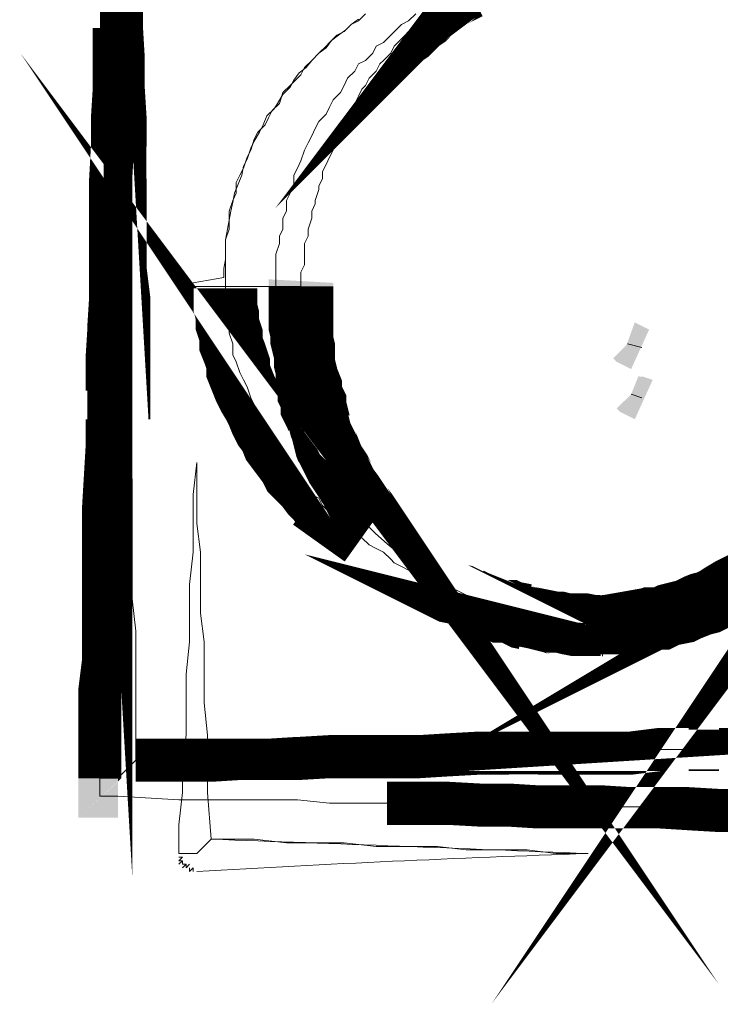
# Model space of a CAD drawing. Header units: millimetres. Extents: x -9409 to -3369, y -15007 to -6597.
# Tile 55 of 132: x -4479 to -4396, y -14634 to -14517. Entities that reach past the tile are written whole.
import ezdxf

# ---------------------------------------------------------------- set-up
doc = ezdxf.new("R2010")
doc.units = ezdxf.units.MM
doc.layers.add('PDF_A-TABELKA', color=7, linetype='Continuous')
doc.layers.add('SQ_TAB TEKST', color=8, linetype='Continuous', lineweight=0)

# ---------------------------------------------------------------- blocks, each defined once
blk = doc.blocks.new('tabelka')
at = {"layer": 'PDF_A-TABELKA', "lineweight": 0}
for points, format in [([(25580.76514899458, -27666.67535200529, 4.688814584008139, 4.688814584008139, 0), (25580.76514899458, -27670.5116548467, 5.115070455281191, 5.115070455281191, 0), (25580.76514899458, -27673.92170181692, 5.115070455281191, 5.115070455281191, 0), (25580.97827693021, -27677.54487672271, 5.115070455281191, 5.115070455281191, 0), (25580.97827693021, -27681.16805162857, 5.115070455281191, 5.115070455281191, 0), (25581.19140486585, -27684.57809859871, 5.115070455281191, 5.115070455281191, 0), (25581.19140486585, -27687.98814556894, 5.075571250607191, 5.075571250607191, 0), (25581.19140486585, -27691.82444841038, 5.115070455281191, 5.115070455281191, 0), (25581.19140486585, -27695.23449538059, 5.115070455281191, 5.115070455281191, 0), (25581.19140486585, -27699.07079822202, 5.115070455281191, 5.115070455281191, 0), (25581.19140486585, -27702.48084519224, 5.115070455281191, 5.115070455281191, 0), (25581.61766073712, -27705.8908921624, 5.115070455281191, 5.115070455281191, 0), (25581.61766073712, -27709.72719500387, 5.115070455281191, 5.115070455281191, 0), (25581.61766073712, -27713.13724197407, 5.115070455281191, 5.115070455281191, 0), (25581.61766073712, -27716.97354481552, 5.115070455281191, 5.115070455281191, 0), (25581.61766073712, -27720.38359178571, 4.688814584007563, 4.688814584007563, 0), (25581.61766073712, -27723.79363875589, 5.115070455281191, 5.115070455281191, 0), (25581.83078867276, -27727.41681366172, 5.115070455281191, 5.115070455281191, 0), (25582.04391660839, -27731.03998856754, 0, 0, 0), (25582.04391660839, -27734.45003553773, 0, 0, 0), (25582.04391660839, -27738.28633837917, 0, 0, 0), (25582.04391660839, -27741.69638534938, 0, 0, 0), (25582.25704454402, -27745.31956025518, 0, 0, 0), (25582.25704454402, -27748.94273516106, 0, 0, 0), (25582.47017247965, -27752.35278213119, 0, 0, 0), (25582.47017247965, -27755.97595703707, 0, 0, 0), (25582.47017247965, -27760.87789955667, 5.115070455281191, 5.115070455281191, 0), (25587.58524293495, -27760.87789955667, 5.115070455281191, 5.115070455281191, 0), (25590.99528990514, -27760.87789955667, 5.115070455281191, 5.115070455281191, 0), (25594.8315927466, -27760.87789955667, 4.688814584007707, 4.688814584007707, 0), (25598.24163971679, -27760.66477162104, 5.115070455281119, 5.115070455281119, 0), (25601.86481462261, -27760.66477162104, 5.115070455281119, 5.115070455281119, 0), (25605.48798952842, -27760.4516436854, 5.115070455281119, 5.115070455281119, 0), (25608.89803649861, -27760.4516436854, 5.115070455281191, 5.115070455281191, 0), (25612.30808346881, -27760.4516436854, 5.115070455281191, 5.115070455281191, 0), (25616.14438631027, -27760.4516436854, 5.115070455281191, 5.115070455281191, 0), (25619.55443328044, -27760.23851574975, 5.115070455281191, 5.115070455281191, 0), (25623.39073612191, -27760.02538781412, 5.115070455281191, 5.115070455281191, 0), (25626.80078309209, -27760.02538781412, 5.075571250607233, 5.075571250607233, 0), (25630.21083006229, -27760.02538781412, 5.115070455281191, 5.115070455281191, 0), (25633.8340049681, -27760.02538781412, 5.115070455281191, 5.115070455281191, 0), (25637.45717987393, -27760.02538781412, 5.115070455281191, 5.115070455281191, 0), (25641.29348271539, -27760.02538781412, 5.115070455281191, 5.115070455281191, 0), (25644.70352968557, -27759.59913194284, 5.115070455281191, 5.115070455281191, 0), (25648.1135766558, -27759.59913194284, 4.688814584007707, 4.688814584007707, 0), (25651.73675156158, -27759.59913194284, 5.115070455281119, 5.115070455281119, 0), (25655.3599264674, -27759.59913194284, 5.115070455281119, 5.115070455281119, 0)], "xyseb"), ([(25658.76997343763, -27759.59913194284, 5.115070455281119, 5.115070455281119, 0), (25662.60627627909, -27759.59913194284, 0, 0, 0), (25666.01632324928, -27759.3860040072, 0, 0, 0)], "xyseb"), ([(25578.20761376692, -27763.00917891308, 5.115070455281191, 5.115070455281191, 0), (25578.20761376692, -27759.59913194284, 5.115070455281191, 5.115070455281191, 0), (25578.20761376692, -27755.97595703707, 5.115070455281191, 5.115070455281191, 0), (25578.20761376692, -27752.35278213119, 5.075571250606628, 5.075571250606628, 0), (25578.63386963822, -27748.94273516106, 5.115070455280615, 5.115070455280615, 0), (25578.63386963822, -27745.31956025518, 5.115070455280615, 5.115070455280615, 0), (25578.63386963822, -27741.69638534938, 5.115070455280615, 5.115070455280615, 0), (25578.63386963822, -27738.28633837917, 5.115070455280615, 5.115070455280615, 0), (25578.63386963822, -27734.45003553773, 5.115070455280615, 5.115070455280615, 0), (25578.63386963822, -27731.03998856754, 5.115070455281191, 5.115070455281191, 0), (25578.84699757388, -27727.41681366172, 5.115070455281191, 5.115070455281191, 0), (25579.06012550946, -27723.79363875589, 5.115070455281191, 5.115070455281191, 0), (25579.06012550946, -27720.38359178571, 4.688814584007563, 4.688814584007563, 0), (25579.06012550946, -27716.97354481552, 5.115070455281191, 5.115070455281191, 0), (25579.06012550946, -27713.13724197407, 5.115070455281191, 5.115070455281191, 0), (25579.27325344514, -27709.72719500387, 5.115070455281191, 5.115070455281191, 0), (25579.27325344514, -27705.8908921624, 4.688814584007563, 4.688814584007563, 0), (25579.48638138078, -27702.48084519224, 5.115070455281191, 5.115070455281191, 0), (25579.48638138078, -27699.07079822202, 5.115070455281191, 5.115070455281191, 0), (25579.48638138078, -27695.23449538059, 5.115070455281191, 5.115070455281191, 0), (25579.48638138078, -27691.82444841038, 5.115070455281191, 5.115070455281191, 0), (25579.69950931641, -27687.98814556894, 5.115070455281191, 5.115070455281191, 0), (25579.69950931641, -27684.57809859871, 5.115070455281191, 5.115070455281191, 0), (25579.912637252, -27681.16805162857, 5.115070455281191, 5.115070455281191, 0), (25579.912637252, -27677.54487672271, 5.115070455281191, 5.115070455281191, 0), (25579.912637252, -27673.92170181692, 0, 0, 0), (25579.912637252, -27670.5116548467, 0, 0, 0), (25579.912637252, -27666.67535200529, 0, 0, 0)], "xyseb"), ([(25621.89884057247, -27669.01975929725, 7.815724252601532, 7.815724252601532, 0), (25621.04632882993, -27669.44601516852, 7.625096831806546, 7.625096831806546, 0), (25619.98068915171, -27670.08539897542, 7.625096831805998, 7.625096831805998, 0), (25619.34130534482, -27670.72478278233, 7.243841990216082, 7.243841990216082, 0), (25618.48879360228, -27671.36416658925, 7.43446941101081, 7.43446941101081, 0), (25617.84940979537, -27671.79042246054, 7.246349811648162, 7.246349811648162, 0), (25617.21002598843, -27672.42980626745, 7.43446941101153, 7.43446941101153, 0), (25616.57064218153, -27672.85606213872, 7.246349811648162, 7.246349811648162, 0), (25615.71813043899, -27673.7085738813, 7.672605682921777, 7.672605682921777, 0), (25615.07874663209, -27674.13482975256, 7.246349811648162, 7.246349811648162, 0), (25614.43936282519, -27674.77421355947, 0, 0, 0), (25613.79997901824, -27675.626725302, 0, 0, 0), (25613.16059521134, -27676.26610910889, 0, 0, 0), (25612.52121140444, -27676.90549291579, 0, 0, 0), (25611.88182759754, -27677.54487672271, 0, 0, 0), (25611.45557172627, -27678.39738846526, 0, 0, 0), (25611.029315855, -27679.03677227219, 0, 0, 0), (25610.38993204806, -27679.88928401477, 0, 0, 0), (25609.96367617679, -27680.52866782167, 0, 0, 0), (25609.53742030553, -27681.3811795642, 0, 0, 0), (25608.89803649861, -27682.23369130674, 0, 0, 0), (25608.47178062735, -27682.65994717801, 0, 0, 0), (25608.04552475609, -27683.51245892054, 0, 0, 0), (25607.61926888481, -27684.36497066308, 0, 0, 0), (25607.1930130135, -27685.21748240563, 0, 0, 0), (25606.76675714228, -27685.85686621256, 0, 0, 0), (25606.34050127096, -27686.70937795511, 0, 0, 0), (25605.91424539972, -27687.56188969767, 0, 0, 0), (25605.70111746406, -27688.41440144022, 0, 0, 0), (25605.48798952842, -27689.26691318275, 0, 0, 0), (25605.06173365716, -27690.11942492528, 0, 0, 0), (25604.84860572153, -27690.75880873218, 0, 0, 0), (25604.42234985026, -27691.61132047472, 0, 0, 0), (25604.42234985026, -27692.46383221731, 0, 0, 0), (25603.99609397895, -27693.31634395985, 0, 0, 0), (25603.78296604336, -27694.16885570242, 0, 0, 0), (25603.56983810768, -27695.02136744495, 0, 0, 0), (25603.35671017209, -27695.66075125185, 0, 0, 0), (25603.14358223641, -27696.72639093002, 0, 0, 0), (25603.14358223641, -27697.57890267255, 0, 0, 0), (25602.93045430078, -27698.43141441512, 0, 0, 0), (25602.71732636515, -27699.28392615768, 0, 0, 0), (25602.5041984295, -27700.13643790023, 0, 0, 0), (25602.5041984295, -27701.20207757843, 0, 0, 0), (25602.29107049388, -27702.05458932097, 0, 0, 0), (25602.29107049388, -27702.9071010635, 0, 0, 0), (25598.45476765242, -27702.9071010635, 0, 0, 0)], "xyseb"), ([(25674.54144067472, -27705.03838041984, -0.4172873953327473), (25636.6046681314, -27744.68017644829, -0.4142135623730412), (25599.09415145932, -27705.03838041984), (25599.09415145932, -27704.1858686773), (25599.09415145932, -27702.9071010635), (25599.09415145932, -27702.05458932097), (25599.09415145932, -27700.77582170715), (25599.52040733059, -27699.49705409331), (25599.52040733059, -27698.64454235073), (25599.94666320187, -27697.79203060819), (25599.94666320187, -27696.51326299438), (25600.37291907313, -27695.66075125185), (25600.37291907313, -27694.38198363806), (25600.79917494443, -27693.52947189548), (25601.22543081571, -27692.67696015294), (25601.22543081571, -27691.39819253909), (25601.65168668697, -27690.54568079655), (25602.07794255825, -27689.69316905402), (25602.5041984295, -27688.41440144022), (25602.93045430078, -27687.56188969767), (25603.35671017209, -27686.70937795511), (25603.78296604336, -27685.85686621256), (25604.20922191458, -27685.00435447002), (25605.06173365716, -27684.15184272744), (25605.48798952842, -27683.2993309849), (25605.91424539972, -27682.44681924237), (25606.76675714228, -27681.59430749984), (25607.1930130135, -27680.74179575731), (25607.61926888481, -27679.88928401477), (25608.47178062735, -27679.03677227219), (25608.89803649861, -27678.18426052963), (25609.7505482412, -27677.75800465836), (25610.60305998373, -27676.90549291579), (25611.029315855, -27676.05298117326), (25611.88182759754, -27675.626725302), (25612.73433934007, -27674.77421355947), (25613.5868510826, -27673.92170181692), (25614.01310695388, -27673.49544594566), (25614.86561869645, -27673.06919007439), (25615.71813043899, -27672.21667833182)], "xyb"), ([(25639.16220335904, -27741.05700154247, 7.672605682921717, 7.672605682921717, 0), (25639.80158716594, -27744.68017644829, 7.246349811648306, 7.246349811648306, 0), (25640.86722684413, -27744.68017644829, 7.246349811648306, 7.246349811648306, 0), (25641.93286652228, -27744.46704851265, 7.434469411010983, 7.434469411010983, 0), (25642.78537826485, -27744.46704851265, 7.625096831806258, 7.625096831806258, 0), (25643.85101794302, -27744.04079264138, 7.434469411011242, 7.434469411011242, 0), (25644.9166576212, -27744.04079264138, 7.434469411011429, 7.434469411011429, 0), (25645.76916936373, -27743.61453677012, 7.434469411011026, 7.434469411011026, 0), (25646.62168110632, -27743.40140883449, 7.535210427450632, 7.535210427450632, 0), (25647.68732078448, -27743.18828089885, 7.434469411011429, 7.434469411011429, 0), (25648.53983252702, -27742.76202502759, 7.535210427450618, 7.535210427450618, 0), (25649.60547220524, -27742.33576915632, 7.535210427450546, 7.535210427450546, 0), (25650.45798394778, -27742.12264122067, 7.535210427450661, 7.535210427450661, 0), (25651.31049569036, -27741.69638534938, 7.535210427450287, 7.535210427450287, 0), (25651.94987949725, -27741.27012947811, 7.535210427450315, 7.535210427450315, 0), (25653.01551917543, -27740.6307456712, 7.535210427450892, 7.535210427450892, 0), (25653.86803091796, -27740.20448979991, 7.535210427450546, 7.535210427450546, 0), (25654.7205426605, -27739.77823392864, 7.535210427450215, 7.535210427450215, 0), (25655.3599264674, -27739.35197805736, 7.625096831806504, 7.625096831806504, 0), (25656.21243820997, -27738.71259425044, 7.434469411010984, 7.434469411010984, 0)], "xyseb"), ([(25662.39314834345, -27733.1712679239, 7.672605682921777, 7.672605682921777, 0), (25663.03253215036, -27732.31875618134, 0, 0, 0), (25663.45878802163, -27731.67937237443, 0, 0, 0)], "xyseb"), ([(25602.07794255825, -27704.61212454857, 7.672605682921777, 7.672605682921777, 0), (25602.07794255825, -27705.67776422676, 7.672605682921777, 7.672605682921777, 0), (25602.07794255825, -27706.53027596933, 7.672605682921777, 7.672605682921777, 0), (25602.07794255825, -27707.59591564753, 7.672605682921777, 7.672605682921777, 0), (25602.07794255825, -27708.44842739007, 7.672605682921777, 7.672605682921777, 0), (25602.07794255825, -27709.3009391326, 7.672605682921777, 7.672605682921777, 0), (25602.07794255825, -27710.15345087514, 7.246349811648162, 7.246349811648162, 0), (25602.29107049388, -27711.00596261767, 7.672605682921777, 7.672605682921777, 0), (25602.29107049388, -27711.85847436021, 7.246349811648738, 7.246349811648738, 0), (25602.5041984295, -27712.71098610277, 7.246349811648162, 7.246349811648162, 0), (25602.5041984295, -27713.77662578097, 7.243841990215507, 7.243841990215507, 0), (25602.71732636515, -27714.62913752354, 7.246349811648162, 7.246349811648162, 0), (25602.71732636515, -27715.48164926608, 7.625096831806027, 7.625096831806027, 0), (25603.14358223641, -27716.54728894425, 7.625096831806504, 7.625096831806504, 0), (25603.14358223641, -27717.39980068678, 7.625096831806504, 7.625096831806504, 0), (25603.56983810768, -27718.25231242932, 7.815724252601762, 7.815724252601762, 0), (25603.56983810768, -27719.10482417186, 7.625096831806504, 7.625096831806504, 0), (25603.99609397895, -27719.95733591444, 7.535210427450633, 7.535210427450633, 0), (25604.20922191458, -27720.80984765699, 7.243841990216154, 7.243841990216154, 0), (25604.42234985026, -27721.66235939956, 7.053214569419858, 7.053214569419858, 0), (25604.84860572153, -27722.51487114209, 7.535210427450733, 7.535210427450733, 0), (25605.06173365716, -27723.36738288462, 7.625096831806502, 7.625096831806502, 0), (25605.48798952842, -27724.43302256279, 7.233802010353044, 7.233802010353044, 0), (25605.91424539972, -27725.07240636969, 7.625096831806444, 7.625096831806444, 0), (25606.34050127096, -27725.92491811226, 7.625096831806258, 7.625096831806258, 0), (25606.76675714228, -27726.77742985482, 7.434469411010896, 7.434469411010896, 0), (25607.1930130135, -27727.41681366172, 7.246349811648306, 7.246349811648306, 0), (25607.61926888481, -27728.26932540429, 7.243841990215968, 7.243841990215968, 0), (25608.25865269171, -27729.12183714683, 7.246349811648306, 7.246349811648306, 0), (25608.68490856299, -27729.76122095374, 7.672605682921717, 7.672605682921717, 0), (25609.11116443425, -27730.61373269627, 7.672605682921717, 7.672605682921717, 0), (25609.7505482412, -27731.4662444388, 7.672605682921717, 7.672605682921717, 0), (25610.17680411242, -27732.10562824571, 0, 0, 0), (25610.81618791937, -27732.95813998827, 0, 0, 0), (25611.45557172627, -27733.59752379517, 0, 0, 0), (25612.09495553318, -27734.45003553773, 0, 0, 0), (25612.73433934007, -27735.08941934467, 0, 0, 0), (25613.5868510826, -27735.51567521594, 0, 0, 0), (25614.01310695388, -27736.36818695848, 0, 0, 0), (25614.86561869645, -27737.00757076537, 0, 0, 0), (25615.50500250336, -27737.43382663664, 0, 0, 0), (25616.3575142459, -27738.28633837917, 0, 0, 0), (25616.9968980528, -27738.71259425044, 0, 0, 0), (25617.84940979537, -27739.35197805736, 0, 0, 0), (25618.7019215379, -27739.77823392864, 0, 0, 0), (25619.76756121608, -27740.20448979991, 0, 0, 0), (25620.40694502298, -27740.84387360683, 0, 0, 0), (25621.25945676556, -27741.27012947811, 0, 0, 0), (25622.11196850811, -27741.69638534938, 0, 0, 0), (25623.17760818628, -27742.12264122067, 0, 0, 0), (25624.03011992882, -27742.33576915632, 0, 0, 0), (25624.88263167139, -27742.76202502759, 0, 0, 0), (25625.73514341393, -27743.18828089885, 0, 0, 0), (25626.80078309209, -27743.18828089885, 0, 0, 0), (25627.65329483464, -27743.61453677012, 0, 0, 0), (25628.71893451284, -27743.82766470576, 0, 0, 0), (25629.78457419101, -27744.04079264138, 0, 0, 0), (25630.63708593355, -27744.25392057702, 0, 0, 0), (25631.70272561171, -27744.46704851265, 0, 0, 0), (25632.76836528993, -27744.46704851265, 0, 0, 0), (25633.62087703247, -27744.68017644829, 0, 0, 0), (25634.68651671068, -27744.68017644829, 0, 0, 0), (25635.75215638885, -27744.68017644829, 0, 0, 0), (25638.73594748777, -27744.68017644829, 0, 0, 0)], "xyseb"), ([(25663.24566008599, -27738.49946631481, 7.246349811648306, 7.246349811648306, 0), (25662.18002040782, -27739.13885012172, 0, 0, 0), (25661.32750866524, -27739.56510599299, 0, 0, 0)], "xyseb"), ([(25637.67030780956, -27744.89330438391, 7.246349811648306, 7.246349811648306, 0), (25636.81779606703, -27744.89330438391, 7.246349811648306, 7.246349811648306, 0), (25635.75215638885, -27744.89330438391, 7.672605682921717, 7.672605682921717, 0), (25634.68651671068, -27744.68017644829, 7.246349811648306, 7.246349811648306, 0), (25633.62087703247, -27744.68017644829, 7.243841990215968, 7.243841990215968, 0), (25632.76836528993, -27744.46704851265, 7.246349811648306, 7.246349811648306, 0), (25631.70272561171, -27744.46704851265, 7.43446941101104, 7.43446941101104, 0), (25630.63708593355, -27744.25392057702, 7.243841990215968, 7.243841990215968, 0), (25629.78457419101, -27744.04079264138, 7.243841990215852, 7.243841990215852, 0), (25628.71893451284, -27743.82766470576, 7.815724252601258, 7.815724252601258, 0), (25627.65329483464, -27743.61453677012, 7.434469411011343, 7.434469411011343, 0), (25626.80078309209, -27743.18828089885, 7.434469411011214, 7.434469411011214, 0), (25625.73514341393, -27743.18828089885, 7.434469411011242, 7.434469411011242, 0), (25624.88263167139, -27742.76202502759, 7.233802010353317, 7.233802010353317, 0), (25623.81699199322, -27742.33576915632, 7.43446941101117, 7.43446941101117, 0), (25622.96448025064, -27742.12264122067, 7.434469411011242, 7.434469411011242, 0), (25622.11196850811, -27741.69638534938, 7.233802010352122, 7.233802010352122, 0), (25621.25945676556, -27741.27012947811, 7.243841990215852, 7.243841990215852, 0), (25620.1938170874, -27741.05700154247, 7.535210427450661, 7.535210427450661, 0), (25619.34130534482, -27740.6307456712, 0, 0, 0), (25618.48879360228, -27740.41761773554, 0, 0, 0), (25617.6362818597, -27739.77823392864, 0, 0, 0), (25616.78377011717, -27739.35197805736, 0, 0, 0), (25615.93125837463, -27738.92572218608, 0, 0, 0), (25615.07874663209, -27738.49946631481, 0, 0, 0), (25614.22623488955, -27738.07321044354, 0, 0, 0), (25613.37372314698, -27737.22069870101, 0, 0, 0), (25612.52121140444, -27736.79444282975, 0, 0, 0), (25611.66869966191, -27736.36818695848, 0, 0, 0), (25611.029315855, -27735.72880315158, 0, 0, 0), (25610.17680411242, -27735.30254728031, 0, 0, 0), (25609.11116443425, -27734.45003553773, 0, 0, 0), (25608.47178062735, -27734.02377966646, 0, 0, 0), (25607.61926888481, -27733.38439585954, 0, 0, 0), (25606.97988507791, -27732.74501205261, 0, 0, 0)], "xyseb"), ([(25655.3599264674, -27766.84548175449, 5.115070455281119, 5.115070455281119, 0), (25651.73675156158, -27766.84548175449, 5.115070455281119, 5.115070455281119, 0), (25648.1135766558, -27766.63235381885, 5.115070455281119, 5.115070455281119, 0), (25644.70352968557, -27766.63235381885, 4.688814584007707, 4.688814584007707, 0), (25641.29348271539, -27766.41922588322, 5.115070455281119, 5.115070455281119, 0), (25637.45717987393, -27766.41922588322, 5.115070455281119, 5.115070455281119, 0), (25633.8340049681, -27766.41922588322, 5.115070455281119, 5.115070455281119, 0), (25630.21083006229, -27766.41922588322, 5.115070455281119, 5.115070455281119, 0), (25626.80078309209, -27766.20609794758, 5.115070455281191, 5.115070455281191, 0), (25623.39073612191, -27766.20609794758, 5.115070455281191, 5.115070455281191, 0), (25619.55443328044, -27765.99297001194, 5.115070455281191, 5.115070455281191, 0), (25616.14438631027, -27765.99297001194, 5.115070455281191, 5.115070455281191, 0), (25612.30808346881, -27765.99297001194, 0, 0, 0), (25608.89803649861, -27765.99297001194, 0, 0, 0), (25605.48798952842, -27765.99297001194, 0, 0, 0), (25601.86481462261, -27765.56671414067, 0, 0, 0), (25598.24163971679, -27765.56671414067, 0, 0, 0), (25594.8315927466, -27765.56671414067, 0, 0, 0), (25590.99528990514, -27765.56671414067, 0, 0, 0), (25587.58524293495, -27765.56671414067, 0, 0, 0), (25580.33889312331, -27765.35358620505, 0, 0, 0)], "xyseb")]:
    blk.add_lwpolyline(points, format=format, dxfattribs=at)
for points in [[(25580.76514899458, -27670.5116548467), (25580.76514899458, -27673.92170181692), (25580.76514899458, -27677.33174878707), (25580.76514899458, -27681.16805162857), (25581.19140486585, -27684.57809859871), (25581.19140486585, -27687.98814556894), (25581.19140486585, -27691.82444841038), (25581.19140486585, -27695.23449538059), (25581.19140486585, -27699.07079822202), (25581.19140486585, -27702.48084519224), (25581.61766073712, -27705.8908921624), (25581.61766073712, -27709.72719500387), (25581.61766073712, -27713.13724197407), (25581.61766073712, -27716.97354481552), (25581.61766073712, -27720.38359178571), (25581.61766073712, -27723.79363875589), (25582.04391660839, -27727.62994159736), (25582.04391660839, -27731.03998856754), (25582.04391660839, -27734.45003553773), (25582.04391660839, -27738.28633837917), (25582.04391660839, -27741.69638534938), (25582.47017247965, -27745.53268819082), (25582.47017247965, -27748.94273516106), (25582.47017247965, -27752.35278213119), (25582.47017247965, -27755.76282910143), (25582.47017247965, -27760.87789955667), (25580.33889312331, -27763.00917891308), (25578.20761376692, -27763.00917891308), (25578.20761376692, -27759.59913194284), (25578.20761376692, -27755.76282910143), (25578.20761376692, -27752.35278213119), (25578.63386963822, -27748.94273516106), (25578.63386963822, -27745.53268819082), (25578.63386963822, -27741.69638534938), (25578.63386963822, -27738.28633837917), (25578.63386963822, -27734.45003553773), (25578.63386963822, -27731.03998856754), (25579.06012550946, -27727.62994159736), (25579.06012550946, -27723.79363875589), (25579.06012550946, -27720.38359178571), (25579.06012550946, -27716.97354481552), (25579.06012550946, -27713.13724197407), (25579.48638138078, -27709.72719500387), (25579.48638138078, -27705.8908921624), (25579.48638138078, -27702.48084519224), (25579.48638138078, -27699.07079822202), (25579.48638138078, -27695.23449538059), (25579.48638138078, -27691.82444841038), (25579.48638138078, -27687.98814556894), (25579.48638138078, -27684.57809859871), (25579.912637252, -27681.16805162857), (25579.912637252, -27677.33174878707), (25579.912637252, -27673.92170181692), (25579.912637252, -27670.5116548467)], [(25589.29026642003, -27704.1858686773), (25592.91344132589, -27703.54648487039), (25592.91344132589, -27702.48084519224), (25593.12656926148, -27701.41520551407), (25593.12656926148, -27700.13643790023), (25593.12656926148, -27699.07079822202), (25593.33969719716, -27697.79203060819), (25593.55282513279, -27696.72639093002), (25593.76595306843, -27695.66075125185), (25593.97908100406, -27694.59511157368), (25594.19220893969, -27693.52947189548), (25594.61846481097, -27692.46383221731), (25595.04472068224, -27691.39819253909), (25595.25784861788, -27690.33255286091), (25595.68410448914, -27689.48004111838), (25596.11036036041, -27688.20127350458), (25596.53661623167, -27687.34876176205), (25597.17600003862, -27686.28312208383), (25597.60225590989, -27685.43061034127), (25598.02851178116, -27684.36497066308), (25598.88102352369, -27683.51245892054), (25599.30727939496, -27682.87307511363), (25599.94666320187, -27681.80743543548), (25600.79917494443, -27680.95492369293), (25601.22543081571, -27680.1024119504), (25601.86481462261, -27679.24990020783), (25602.71732636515, -27678.61051640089), (25603.35671017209, -27677.75800465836), (25604.20922191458, -27676.90549291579), (25605.06173365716, -27676.26610910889), (25605.70111746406, -27675.41359736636), (25606.5536292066, -27674.77421355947), (25607.40614094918, -27674.13482975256), (25608.04552475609, -27673.49544594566), (25608.89803649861, -27672.85606213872)], [(25616.9968980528, -27672.21667833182), (25616.57064218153, -27673.06919007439), (25615.71813043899, -27673.49544594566), (25614.86561869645, -27674.34795768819), (25614.43936282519, -27674.77421355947), (25613.5868510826, -27675.626725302), (25613.16059521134, -27676.05298117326), (25612.73433934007, -27676.90549291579), (25611.88182759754, -27677.75800465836), (25611.45557172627, -27678.18426052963), (25611.029315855, -27679.03677227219), (25610.17680411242, -27679.88928401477), (25609.7505482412, -27680.74179575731), (25609.32429236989, -27681.16805162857), (25608.89803649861, -27682.0205633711), (25608.47178062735, -27682.87307511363), (25608.04552475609, -27683.72558685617), (25607.61926888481, -27684.57809859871), (25607.1930130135, -27685.00435447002), (25606.76675714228, -27685.85686621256), (25606.34050127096, -27686.70937795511), (25605.91424539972, -27687.56188969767), (25605.91424539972, -27688.41440144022), (25605.48798952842, -27689.26691318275), (25605.06173365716, -27690.11942492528), (25604.63547778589, -27690.97193666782), (25604.63547778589, -27691.82444841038), (25604.20922191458, -27692.67696015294), (25604.20922191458, -27693.10321602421), (25603.78296604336, -27694.38198363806), (25603.78296604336, -27694.80823950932), (25603.35671017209, -27695.66075125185), (25603.35671017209, -27696.51326299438), (25602.93045430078, -27697.79203060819), (25602.93045430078, -27698.64454235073), (25602.5041984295, -27699.49705409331), (25602.5041984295, -27700.34956583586), (25602.5041984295, -27701.20207757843), (25602.5041984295, -27702.05458932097), (25602.07794255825, -27702.9071010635), (25602.07794255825, -27703.75961280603), (25602.07794255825, -27704.61212454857), (25597.38912797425, -27704.61212454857), (25593.12656926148, -27704.61212454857), (25593.12656926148, -27703.75961280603), (25593.12656926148, -27702.48084519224), (25593.12656926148, -27701.20207757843), (25593.12656926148, -27700.34956583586), (25593.12656926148, -27699.07079822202), (25593.55282513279, -27697.79203060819), (25593.55282513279, -27696.93951886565), (25593.55282513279, -27695.66075125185), (25593.97908100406, -27694.38198363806), (25594.40533687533, -27693.52947189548), (25594.40533687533, -27692.25070428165), (25594.8315927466, -27691.39819253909), (25595.25784861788, -27690.54568079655), (25595.68410448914, -27689.26691318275), (25596.11036036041, -27688.41440144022), (25596.53661623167, -27687.13563382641), (25596.96287210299, -27686.28312208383), (25597.81538384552, -27685.43061034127), (25598.24163971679, -27684.57809859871), (25598.66789558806, -27683.72558685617), (25599.52040733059, -27682.87307511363), (25599.94666320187, -27681.59430749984), (25600.79917494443, -27680.74179575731), (25601.22543081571, -27680.31553988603), (25602.07794255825, -27679.46302814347), (25602.5041984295, -27678.61051640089), (25603.35671017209, -27677.75800465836), (25604.20922191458, -27676.90549291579), (25605.06173365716, -27676.05298117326), (25605.48798952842, -27675.626725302), (25606.34050127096, -27674.77421355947), (25607.1930130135, -27674.34795768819), (25608.04552475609, -27673.49544594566), (25608.89803649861, -27673.06919007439), (25609.7505482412, -27672.21667833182)], [(25596.96287210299, -27704.61212454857), (25589.29026642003, -27704.61212454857), (25596.96287210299, -27704.61212454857)], [(25651.94987949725, -27743.40140883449), (25651.09736775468, -27743.40140883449), (25649.81860014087, -27743.82766470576), (25648.96608839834, -27743.82766470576), (25648.1135766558, -27744.25392057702), (25646.83480904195, -27744.25392057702), (25645.98229729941, -27744.25392057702), (25645.12978555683, -27744.68017644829), (25643.85101794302, -27744.68017644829), (25642.99850620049, -27744.68017644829), (25641.71973858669, -27744.68017644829), (25640.86722684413, -27744.68017644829), (25640.01471510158, -27744.68017644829), (25638.73594748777, -27744.68017644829), (25637.88343574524, -27744.68017644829), (25637.88343574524, -27745.10643231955), (25637.45717987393, -27744.68017644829), (25637.88343574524, -27744.68017644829), (25638.73594748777, -27744.68017644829), (25640.01471510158, -27744.68017644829), (25640.86722684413, -27744.68017644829), (25641.71973858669, -27744.68017644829), (25642.99850620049, -27744.25392057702), (25643.85101794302, -27744.25392057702), (25644.70352968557, -27743.82766470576), (25645.98229729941, -27743.82766470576), (25646.83480904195, -27743.40140883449), (25647.68732078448, -27742.97515296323), (25648.53983252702, -27742.97515296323), (25649.39234426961, -27742.54889709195), (25650.24485601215, -27742.12264122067), (25651.09736775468, -27741.69638534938), (25651.94987949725, -27741.27012947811)], [(25642.57225032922, -27711.85847436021), (25640.86722684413, -27711.43221848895), (25642.57225032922, -27711.85847436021)], [(25642.57225032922, -27717.82605655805), (25641.29348271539, -27717.39980068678), (25642.57225032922, -27717.82605655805)], [(25637.88343574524, -27748.51647928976), (25637.88343574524, -27741.27012947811)], [(25651.94987949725, -27766.84548175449), (25648.1135766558, -27766.41922588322), (25644.70352968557, -27766.41922588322), (25641.29348271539, -27766.41922588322), (25637.45717987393, -27766.41922588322), (25634.04713290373, -27766.41922588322), (25630.21083006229, -27766.41922588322), (25626.80078309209, -27766.41922588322), (25623.39073612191, -27766.41922588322), (25619.55443328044, -27765.99297001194), (25616.14438631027, -27765.99297001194), (25612.30808346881, -27765.99297001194), (25608.89803649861, -27765.99297001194), (25605.48798952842, -27765.99297001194), (25601.65168668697, -27765.56671414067), (25598.24163971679, -27765.56671414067), (25594.8315927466, -27765.56671414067), (25590.99528990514, -27765.56671414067), (25587.58524293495, -27765.56671414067), (25580.33889312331, -27765.14045826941), (25578.20761376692, -27765.14045826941), (25578.20761376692, -27763.00917891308), (25580.33889312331, -27763.00917891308), (25582.47017247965, -27760.87789955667), (25587.58524293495, -27760.87789955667), (25590.99528990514, -27760.87789955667), (25594.8315927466, -27760.87789955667), (25598.24163971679, -27760.4516436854), (25601.65168668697, -27760.4516436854), (25605.48798952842, -27760.4516436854), (25608.89803649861, -27760.4516436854), (25612.30808346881, -27760.4516436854), (25616.14438631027, -27760.4516436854), (25619.55443328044, -27760.4516436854), (25623.39073612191, -27760.02538781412), (25626.80078309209, -27760.02538781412), (25630.21083006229, -27760.02538781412), (25634.04713290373, -27760.02538781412), (25637.45717987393, -27760.02538781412), (25641.29348271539, -27760.02538781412), (25644.70352968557, -27759.59913194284), (25648.1135766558, -27759.59913194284), (25651.94987949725, -27759.59913194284)], [(25589.29026642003, -27774.09183156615), (25589.29026642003, -27773.66557569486), (25589.29026642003, -27774.09183156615)], [(25589.29026642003, -27774.09183156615), (25589.29026642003, -27773.66557569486), (25589.29026642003, -27774.09183156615)]]:
    blk.add_lwpolyline(points, dxfattribs=at)
at = {"layer": 'PDF_A-TABELKA', "lineweight": 0, "const_width": 7.535210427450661}
blk.add_lwpolyline([(25604.20922191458, -27735.08941934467), (25606.34050127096, -27732.10562824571), (25605.48798952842, -27731.25311650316), (25604.63547778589, -27730.61373269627), (25603.99609397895, -27729.76122095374), (25603.35671017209, -27729.12183714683), (25602.71732636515, -27728.26932540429), (25602.07794255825, -27727.62994159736), (25601.22543081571, -27726.77742985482), (25600.79917494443, -27725.92491811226), (25600.15979113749, -27725.07240636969), (25599.52040733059, -27724.21989462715), (25598.88102352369, -27723.36738288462), (25598.45476765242, -27722.30174320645), (25597.81538384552, -27721.44923146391), (25597.38912797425, -27720.59671972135), (25596.96287210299, -27719.53108004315), (25596.53661623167, -27718.67856830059), (25595.89723242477, -27717.61292862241), (25595.4709765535, -27716.76041687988), (25595.04472068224, -27715.69477720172), (25594.61846481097, -27714.62913752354), (25594.61846481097, -27713.77662578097), (25594.19220893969, -27712.49785816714), (25593.76595306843, -27711.43221848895), (25593.76595306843, -27710.36657881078), (25593.33969719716, -27709.08781119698), (25593.33969719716, -27708.02217151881), (25593.12656926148, -27707.16965977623), (25593.12656926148, -27704.8252524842)], dxfattribs=at)
at = {"layer": 'PDF_A-TABELKA', "lineweight": 0}
for points in [[(25637.88343574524, -27744.68017644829), (25636.6046681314, -27744.68017644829), (25635.75215638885, -27744.68017644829), (25634.89964464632, -27744.68017644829), (25633.62087703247, -27744.68017644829), (25632.76836528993, -27744.68017644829), (25631.48959767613, -27744.25392057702), (25630.63708593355, -27744.25392057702), (25629.78457419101, -27744.25392057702), (25628.93206244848, -27743.82766470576), (25627.65329483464, -27743.40140883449), (25626.80078309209, -27743.40140883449), (25625.94827134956, -27742.97515296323), (25625.09575960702, -27742.97515296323), (25623.81699199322, -27742.54889709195), (25622.96448025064, -27742.12264122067), (25622.11196850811, -27741.69638534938), (25621.25945676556, -27741.27012947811), (25620.40694502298, -27740.84387360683), (25619.55443328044, -27740.84387360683), (25618.7019215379, -27740.41761773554), (25617.84940979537, -27739.99136186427), (25616.57064218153, -27739.56510599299), (25615.71813043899, -27738.71259425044), (25614.86561869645, -27738.28633837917), (25614.01310695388, -27737.8600825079), (25613.16059521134, -27737.43382663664), (25612.73433934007, -27737.00757076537), (25611.88182759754, -27736.15505902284), (25611.029315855, -27735.72880315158), (25610.17680411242, -27735.30254728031), (25609.32429236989, -27734.45003553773), (25608.47178062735, -27734.02377966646), (25607.61926888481, -27733.1712679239), (25606.76675714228, -27732.74501205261), (25606.34050127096, -27731.89250031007), (25605.48798952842, -27731.4662444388), (25604.63547778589, -27730.61373269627), (25604.20922191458, -27729.76122095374), (25603.35671017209, -27729.33496508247), (25602.5041984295, -27728.48245333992), (25602.07794255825, -27727.62994159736), (25601.22543081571, -27726.77742985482), (25600.79917494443, -27725.92491811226), (25599.94666320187, -27725.07240636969), (25599.52040733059, -27724.21989462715), (25599.09415145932, -27723.36738288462), (25598.24163971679, -27722.51487114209), (25597.81538384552, -27721.66235939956), (25597.38912797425, -27720.80984765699), (25596.96287210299, -27719.53108004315), (25596.53661623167, -27718.67856830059), (25596.11036036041, -27717.82605655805), (25595.68410448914, -27716.54728894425), (25595.25784861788, -27715.69477720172), (25594.8315927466, -27714.84226545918), (25594.40533687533, -27713.56349784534), (25593.97908100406, -27712.71098610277), (25593.97908100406, -27711.43221848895), (25593.55282513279, -27710.15345087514), (25593.55282513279, -27709.3009391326), (25593.12656926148, -27708.02217151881), (25593.12656926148, -27707.16965977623), (25593.12656926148, -27704.61212454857), (25592.70031339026, -27704.61212454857), (25593.12656926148, -27704.61212454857), (25597.38912797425, -27704.61212454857), (25602.07794255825, -27704.61212454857), (25602.07794255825, -27705.46463629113), (25602.07794255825, -27706.74340390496), (25602.07794255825, -27707.59591564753), (25602.07794255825, -27708.44842739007), (25602.07794255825, -27709.3009391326), (25602.07794255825, -27710.15345087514), (25602.07794255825, -27711.00596261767), (25602.5041984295, -27711.85847436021), (25602.5041984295, -27712.71098610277), (25602.5041984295, -27713.56349784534), (25602.5041984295, -27714.84226545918), (25602.93045430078, -27715.69477720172), (25602.93045430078, -27716.54728894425), (25603.35671017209, -27717.39980068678), (25603.35671017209, -27718.25231242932), (25603.78296604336, -27719.10482417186), (25603.78296604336, -27719.95733591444), (25604.20922191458, -27720.80984765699), (25604.63547778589, -27721.66235939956), (25604.63547778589, -27722.51487114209), (25605.06173365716, -27723.36738288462), (25605.48798952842, -27724.21989462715), (25605.91424539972, -27725.07240636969), (25606.34050127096, -27725.92491811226), (25606.76675714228, -27726.77742985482), (25607.1930130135, -27727.62994159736), (25607.61926888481, -27728.48245333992), (25608.04552475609, -27729.33496508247), (25608.47178062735, -27729.76122095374), (25609.32429236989, -27730.61373269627), (25609.7505482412, -27731.4662444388), (25610.17680411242, -27732.31875618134), (25611.029315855, -27732.74501205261), (25611.45557172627, -27733.59752379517), (25612.30808346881, -27734.45003553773), (25612.73433934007, -27734.876291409), (25613.5868510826, -27735.72880315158), (25614.01310695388, -27736.15505902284), (25614.86561869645, -27737.00757076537), (25615.71813043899, -27737.43382663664), (25616.57064218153, -27738.28633837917), (25616.9968980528, -27738.71259425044), (25617.84940979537, -27739.13885012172), (25618.7019215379, -27739.56510599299), (25619.55443328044, -27740.41761773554), (25620.40694502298, -27740.84387360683), (25621.25945676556, -27741.27012947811), (25622.11196850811, -27741.69638534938), (25622.96448025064, -27742.12264122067), (25623.81699199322, -27742.54889709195), (25625.09575960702, -27742.54889709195), (25625.94827134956, -27742.97515296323), (25626.80078309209, -27743.40140883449), (25627.65329483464, -27743.40140883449), (25628.93206244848, -27743.82766470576), (25629.78457419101, -27744.25392057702), (25630.63708593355, -27744.25392057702), (25631.48959767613, -27744.25392057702), (25632.76836528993, -27744.68017644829), (25633.62087703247, -27744.68017644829), (25634.89964464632, -27744.68017644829), (25635.75215638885, -27744.68017644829), (25638.73594748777, -27744.68017644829)], [(25589.7165222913, -27771.96055220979), (25587.58524293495, -27771.96055220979), (25587.58524293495, -27768.55050523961), (25588.01149880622, -27764.71420239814), (25588.01149880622, -27761.30415542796), (25588.43775467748, -27757.89410845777), (25588.43775467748, -27754.0578056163), (25588.43775467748, -27750.64775864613), (25588.86401054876, -27746.81145580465), (25588.86401054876, -27743.40140883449), (25588.86401054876, -27739.99136186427), (25589.29026642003, -27736.15505902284), (25589.29026642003, -27732.74501205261), (25589.29026642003, -27729.33496508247), (25589.7165222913, -27725.49866224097), (25589.7165222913, -27729.33496508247), (25589.7165222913, -27732.74501205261), (25590.14277816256, -27736.15505902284), (25590.14277816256, -27739.99136186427), (25590.14277816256, -27743.40140883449), (25590.56903403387, -27746.81145580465), (25590.56903403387, -27750.64775864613), (25590.56903403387, -27754.0578056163), (25590.99528990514, -27757.89410845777), (25590.99528990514, -27761.30415542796), (25590.99528990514, -27764.71420239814), (25591.42154577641, -27770.25552872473)], [(25588.01149880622, -27772.38680808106), (25587.58524293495, -27772.38680808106), (25588.01149880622, -27772.38680808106), (25587.58524293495, -27772.81306395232), (25588.01149880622, -27772.81306395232), (25587.58524293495, -27772.81306395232), (25588.01149880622, -27772.38680808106), (25587.58524293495, -27772.38680808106)], [(25587.58524293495, -27773.23931982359), (25588.01149880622, -27772.81306395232), (25588.01149880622, -27773.23931982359), (25588.43775467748, -27773.23931982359), (25588.01149880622, -27773.23931982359), (25588.01149880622, -27772.81306395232)], [(25588.01149880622, -27773.66557569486), (25588.43775467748, -27773.23931982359), (25588.43775467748, -27773.66557569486), (25588.86401054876, -27773.23931982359), (25588.43775467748, -27773.66557569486), (25588.43775467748, -27773.23931982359)], [(25588.86401054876, -27773.66557569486), (25588.86401054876, -27774.09183156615), (25589.29026642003, -27773.66557569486), (25588.86401054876, -27774.09183156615)]]:
    blk.add_lwpolyline(points, close=True, dxfattribs=at)
at = {"layer": 'PDF_A-TABELKA', "lineweight": 25}
for points in [[(25599.09415145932, -27705.03838041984), (25599.09415145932, -27705.03838041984)], [(25636.6046681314, -27744.68017644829), (25636.6046681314, -27744.68017644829)]]:
    blk.add_lwpolyline(points, dxfattribs=at)
at = {"layer": 'PDF_A-TABELKA', "lineweight": 0}
blk.add_lwpolyline([(25591.42154577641, -27770.25552872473), (25590.99528990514, -27764.71420239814), (25590.99528990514, -27761.30415542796), (25590.99528990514, -27757.89410845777), (25590.56903403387, -27754.0578056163), (25590.56903403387, -27750.64775864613), (25590.56903403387, -27746.81145580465), (25590.14277816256, -27743.40140883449), (25590.14277816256, -27739.99136186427), (25590.14277816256, -27736.15505902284), (25589.7165222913, -27732.74501205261), (25589.7165222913, -27729.33496508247), (25589.7165222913, -27725.49866224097), (25589.29026642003, -27729.33496508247), (25589.29026642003, -27732.74501205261), (25589.29026642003, -27736.15505902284), (25588.86401054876, -27739.99136186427), (25588.86401054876, -27743.40140883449), (25588.86401054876, -27746.81145580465), (25588.43775467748, -27750.64775864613), (25588.43775467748, -27754.0578056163), (25588.43775467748, -27757.89410845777), (25588.01149880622, -27761.30415542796), (25588.01149880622, -27764.71420239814), (25587.58524293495, -27768.55050523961), (25587.58524293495, -27771.96055220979), (25588.01149880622, -27771.96055220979), (25587.58524293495, -27771.96055220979), (25589.7165222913, -27771.96055220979), (25591.42154577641, -27770.25552872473), (25596.53661623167, -27770.25552872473), (25600.37291907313, -27770.681784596), (25603.78296604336, -27770.681784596), (25607.1930130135, -27770.681784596), (25611.029315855, -27771.10804046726), (25614.43936282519, -27771.10804046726), (25618.27566566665, -27771.10804046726), (25621.68571263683, -27771.53429633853), (25625.09575960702, -27771.53429633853), (25628.93206244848, -27771.53429633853), (25632.34210941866, -27771.96055220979), (25636.17841226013, -27771.96055220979, 0.006241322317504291), (25589.7165222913, -27774.09183156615, -0.006241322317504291), (25636.17841226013, -27771.96055220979, 0.001087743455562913)], format="xyb", close=True, dxfattribs=at)
at = {"layer": 'PDF_A-TABELKA', "transparency": 33554559}
for points in [[(25605.91424539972, -27704.1858686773), (25598.24163971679, -27703.75961280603), (25605.91424539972, -27705.03838041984)], [(25598.24163971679, -27703.75961280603), (25605.91424539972, -27705.03838041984), (25598.24163971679, -27704.61212454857)], [(25641.71973858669, -27708.87468326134), (25640.01471510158, -27713.56349784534), (25643.42476207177, -27709.72719500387)], [(25643.42476207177, -27709.72719500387), (25639.58845923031, -27713.56349784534), (25642.14599445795, -27709.3009391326)], [(25641.29348271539, -27714.41600958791), (25643.42476207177, -27709.72719500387), (25639.58845923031, -27713.56349784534)], [(25640.01471510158, -27713.56349784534), (25643.42476207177, -27709.72719500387), (25641.29348271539, -27714.41600958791)], [(25640.86722684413, -27711.43221848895), (25642.57225032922, -27709.72719500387), (25642.14599445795, -27709.3009391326)], [(25640.86722684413, -27711.43221848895), (25639.58845923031, -27713.56349784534), (25639.16220335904, -27713.13724197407)], [(25642.57225032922, -27711.85847436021), (25640.86722684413, -27711.43221848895), (25640.86722684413, -27711.43221848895)], [(25643.85101794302, -27715.69477720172), (25640.01471510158, -27719.53108004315), (25642.57225032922, -27715.26852133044)], [(25641.71973858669, -27720.38359178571), (25643.85101794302, -27715.69477720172), (25640.01471510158, -27719.53108004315)], [(25642.14599445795, -27715.26852133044), (25640.44097097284, -27719.53108004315), (25643.85101794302, -27715.69477720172)], [(25640.44097097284, -27719.53108004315), (25643.85101794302, -27715.69477720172), (25641.71973858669, -27720.38359178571)], [(25641.29348271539, -27717.39980068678), (25642.99850620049, -27715.69477720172), (25642.57225032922, -27715.26852133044)], [(25641.29348271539, -27717.39980068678), (25640.01471510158, -27719.53108004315), (25639.58845923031, -27719.10482417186)], [(25642.57225032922, -27717.82605655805), (25641.29348271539, -27717.39980068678), (25641.29348271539, -27717.39980068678)], [(25575.65007853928, -27767.69799349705), (25575.65007853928, -27763.00917891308), (25580.76514899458, -27763.00917891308)], [(25580.33889312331, -27763.43543478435), (25580.33889312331, -27767.69799349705), (25575.65007853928, -27767.69799349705)], [(25580.33889312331, -27763.43543478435), (25580.76514899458, -27763.00917891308), (25580.33889312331, -27763.00917891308)]]:
    blk.add_solid(points, dxfattribs=at)

msp = doc.modelspace()

# ---------------------------------------------------------------- block references
at = {"layer": 'SQ_TAB TEKST', "lineweight": 35}
msp.add_blockref('tabelka', (-30047.41033688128, 13156.3260967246), dxfattribs=at)

doc.saveas('drawing.dxf')
